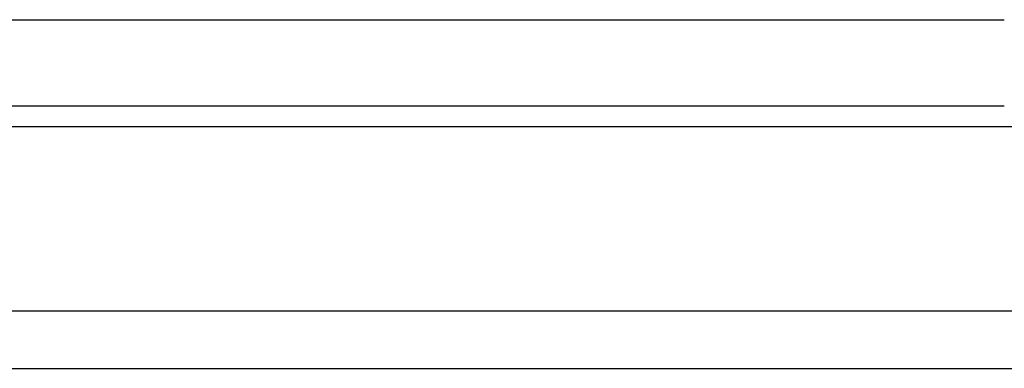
# Model space of a CAD drawing. Header units: millimetres. Extents: x 292 to 530, y -432 to -356.
# Tile 50 of 52: x 477.89 to 489.89, y -418.6 to -414.35. Entities that reach past the tile are written whole.
import ezdxf

# ---------------------------------------------------------------- set-up
doc = ezdxf.new("R2010")
doc.units = ezdxf.units.MM
doc.header["$LTSCALE"] = 0.1
doc.layers.add('OUT', color=3, linetype='CONTINUOUS')

msp = doc.modelspace()

# ---------------------------------------------------------------- linework, layer by layer
at = {"layer": 'OUT', "color": 0}
for p, q in [((441.888, -414.352), (489.888, -414.352)), ((441.888, -415.402), (489.888, -415.402)), ((399.302, -415.652), (529.888, -415.652)), ((399.062, -417.902), (529.888, -417.902)), ((379.888, -418.602), (529.888, -418.602))]:
    msp.add_line(p, q, dxfattribs=at)

doc.saveas('drawing.dxf')
